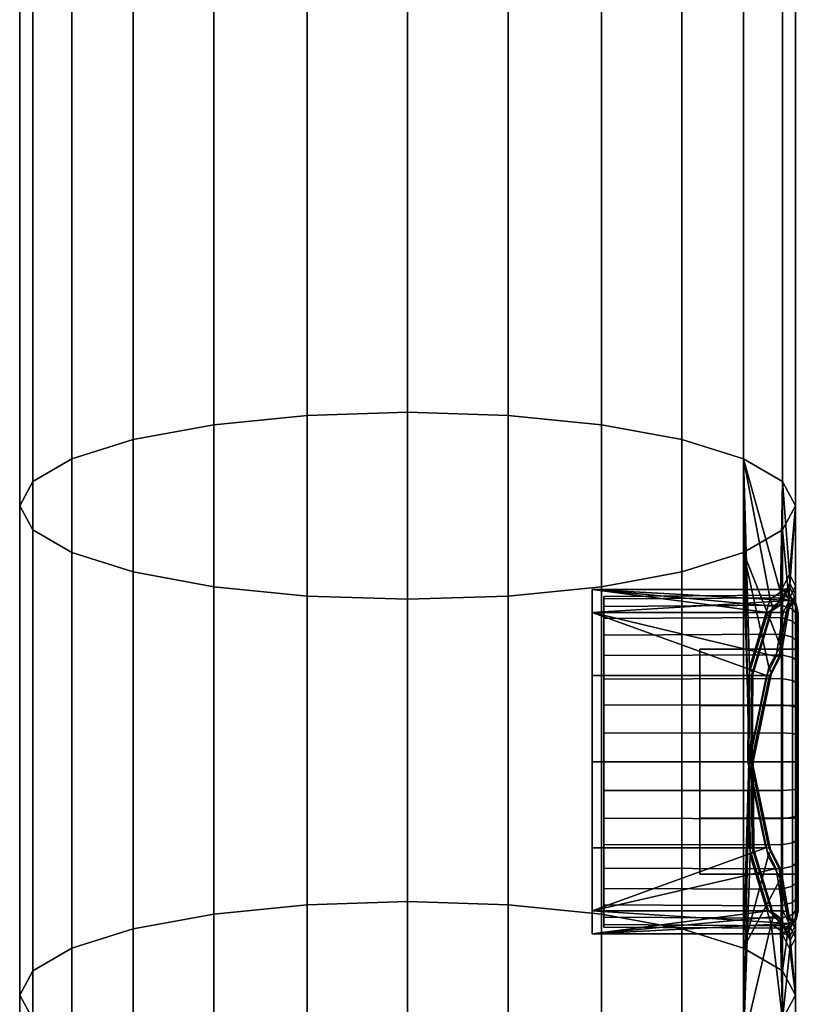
# Model space of a CAD drawing. Header units: millimetres. Extents: x -1932 to -614, y 1030 to 1948.
# Tile 207 of 256: x -638 to -614, y 1244 to 1275. Entities that reach past the tile are written whole.
import ezdxf

# ---------------------------------------------------------------- set-up
doc = ezdxf.new("R2010")
doc.units = ezdxf.units.MM
doc.layers.add('_S - MAT - L_R - HOR', color=7, linetype='Continuous', lineweight=30, true_color=0x7f3f00)

msp = doc.modelspace()

# ---------------------------------------------------------------- meshes
at = {"layer": '_S - MAT - L_R - HOR'}
mesh = msp.add_polyface(dxfattribs=at)
corners = [(-637.342, 1170.496, -302.815), (-637.342, 1885.485, -303.154), (-637.752, 1885.692, -306.257), (-637.752, 1170.381, -305.922), (-636.142, 1170.603, -299.92), (-636.142, 1885.292, -300.263), (-634.233, 1170.695, -297.433), (-634.233, 1885.127, -297.78), (-631.745, 1170.766, -295.525), (-631.745, 1885, -295.875), (-628.847, 1170.81, -294.326), (-628.847, 1884.92, -294.678), (-625.738, 1170.826, -293.917), (-625.738, 1884.893, -294.269), (-622.629, 1170.81, -294.326), (-622.629, 1884.92, -294.678), (-625.738, 1884.893, -294.269), (-625.738, 1170.826, -293.917), (-619.731, 1170.766, -295.525), (-619.731, 1885, -295.875), (-617.243, 1170.695, -297.433), (-617.243, 1885.127, -297.78), (-615.334, 1170.603, -299.92), (-615.334, 1885.292, -300.263), (-614.134, 1170.496, -302.815), (-614.133, 1885.485, -303.154), (-613.724, 1170.381, -305.922), (-613.724, 1885.692, -306.257), (-614.134, 1170.266, -309.03), (-614.133, 1885.899, -309.359), (-615.334, 1170.158, -311.925), (-615.334, 1886.092, -312.25), (-617.243, 1170.066, -314.412), (-617.243, 1886.258, -314.733), (-619.731, 1169.996, -316.32), (-619.731, 1886.385, -316.638), (-622.629, 1169.951, -317.519), (-622.628, 1886.464, -317.835), (-625.738, 1169.936, -317.928), (-625.738, 1886.492, -318.244), (-628.847, 1169.951, -317.519), (-628.847, 1886.464, -317.835), (-631.745, 1169.996, -316.32), (-631.745, 1886.385, -316.638), (-634.233, 1170.066, -314.412), (-634.233, 1886.258, -314.733), (-636.142, 1170.158, -311.925), (-636.142, 1886.092, -312.25), (-637.342, 1170.266, -309.03), (-637.342, 1885.899, -309.359), (-631.745, 1539.318, -125.595), (-631.745, 1525.063, -123.8), (-634.233, 1525.418, -121.924), (-634.233, 1539.326, -123.685), (-628.847, 1539.313, -126.795), (-628.847, 1524.841, -124.979), (-625.738, 1539.312, -127.204), (-625.738, 1524.765, -125.381), (-622.629, 1539.313, -126.795), (-622.629, 1524.841, -124.979), (-625.738, 1524.765, -125.381), (-625.738, 1539.312, -127.204), (-619.731, 1539.318, -125.595), (-619.731, 1525.063, -123.8), (-617.243, 1539.326, -123.685), (-617.243, 1525.418, -121.924), (-615.334, 1539.336, -121.197), (-615.334, 1525.879, -119.479), (-637.342, 1526.417, -116.632), (-637.342, 1484.975, -106.346), (-637.752, 1485.716, -103.326), (-637.752, 1526.994, -113.576), (-636.142, 1525.879, -119.479), (-636.142, 1484.285, -109.16), (-634.233, 1483.692, -111.576), (-631.745, 1483.237, -113.43), (-628.847, 1482.951, -114.596), (-625.738, 1482.854, -114.993), (-622.629, 1482.951, -114.596), (-625.738, 1482.854, -114.993), (-625.738, 1524.765, -125.381), (-619.731, 1483.237, -113.43), (-617.243, 1483.692, -111.576), (-615.334, 1484.285, -109.16), (-614.134, 1526.417, -116.632), (-614.134, 1484.975, -106.346), (-613.724, 1526.994, -113.576), (-613.724, 1485.716, -103.326), (-614.134, 1527.57, -110.521), (-614.134, 1486.457, -100.307), (-615.334, 1528.108, -107.673), (-615.334, 1487.147, -97.493), (-617.243, 1528.57, -105.228), (-617.243, 1487.74, -95.077), (-619.731, 1528.924, -103.352), (-619.731, 1488.194, -93.222), (-622.629, 1529.146, -102.173), (-622.629, 1488.48, -92.057), (-625.738, 1529.222, -101.771), (-625.738, 1488.578, -91.659), (-628.847, 1529.146, -102.173), (-628.847, 1488.48, -92.057), (-631.745, 1528.924, -103.352), (-631.745, 1488.194, -93.222), (-634.233, 1528.57, -105.228), (-634.233, 1487.74, -95.077), (-636.142, 1528.108, -107.673), (-636.142, 1487.147, -97.493), (-637.342, 1527.57, -110.521), (-637.342, 1486.457, -100.307)]
mesh.append_faces([[corners[k] for k in face] for face in [(0, 1, 2, 3), (4, 5, 1, 0), (6, 7, 5, 4), (8, 9, 7, 6), (10, 11, 9, 8), (12, 13, 11, 10), (14, 15, 16, 17), (18, 19, 15, 14), (20, 21, 19, 18), (22, 23, 21, 20), (24, 25, 23, 22), (26, 27, 25, 24), (28, 29, 27, 26), (30, 31, 29, 28), (32, 33, 31, 30), (34, 35, 33, 32), (36, 37, 35, 34), (38, 39, 37, 36), (40, 41, 39, 38), (42, 43, 41, 40), (44, 45, 43, 42), (46, 47, 45, 44), (48, 49, 47, 46), (3, 2, 49, 48), (50, 51, 52, 53), (54, 55, 51, 50), (56, 57, 55, 54), (58, 59, 60, 61), (62, 63, 59, 58), (64, 65, 63, 62), (66, 67, 65, 64), (68, 69, 70, 71), (72, 73, 69, 68), (52, 74, 73, 72), (51, 75, 74, 52), (55, 76, 75, 51), (57, 77, 76, 55), (59, 78, 79, 80), (63, 81, 78, 59), (65, 82, 81, 63), (67, 83, 82, 65), (84, 85, 83, 67), (86, 87, 85, 84), (88, 89, 87, 86), (90, 91, 89, 88), (92, 93, 91, 90), (94, 95, 93, 92), (96, 97, 95, 94), (98, 99, 97, 96), (100, 101, 99, 98), (102, 103, 101, 100), (104, 105, 103, 102), (106, 107, 105, 104), (108, 109, 107, 106), (71, 70, 109, 108)]])
mesh = msp.add_polyface(dxfattribs=at)
corners = [(-614.134, 1470.451, -102.74), (-614.188, 1473.128, -103.618), (-613.913, 1472.57, -101.542), (-613.724, 1471.2, -99.722), (-613.724, 1472.943, -100.146), (-613.93, 1473.346, -98.642), (-637.342, 1470.451, -102.74), (-637.342, 1364.31, -76.384), (-637.752, 1365.059, -73.366), (-637.752, 1471.2, -99.722), (-636.142, 1469.752, -105.552), (-636.142, 1363.612, -79.196), (-634.233, 1469.153, -107.967), (-634.233, 1363.012, -81.611), (-631.745, 1468.693, -109.82), (-631.745, 1362.552, -83.464), (-628.847, 1468.403, -110.984), (-628.847, 1362.263, -84.628), (-625.738, 1468.305, -111.382), (-625.738, 1362.164, -85.026), (-622.629, 1468.403, -110.984), (-622.629, 1362.263, -84.628), (-625.738, 1362.164, -85.026), (-625.738, 1468.305, -111.382), (-619.731, 1468.693, -109.82), (-619.731, 1362.552, -83.464), (-617.243, 1469.153, -107.967), (-617.243, 1363.012, -81.611), (-615.334, 1469.752, -105.552), (-615.334, 1363.612, -79.196), (-614.134, 1364.31, -76.384), (-613.724, 1365.059, -73.366), (-614.134, 1471.949, -96.704), (-614.134, 1365.809, -70.348), (-615.334, 1472.648, -93.892), (-615.334, 1366.507, -67.536), (-617.243, 1473.247, -91.477), (-617.243, 1367.106, -65.121), (-619.731, 1473.707, -89.624), (-619.731, 1367.567, -63.268), (-622.629, 1473.996, -88.459), (-622.629, 1367.856, -62.104), (-625.738, 1474.095, -88.062), (-625.738, 1367.955, -61.706), (-628.847, 1473.996, -88.459), (-628.847, 1367.856, -62.104), (-631.745, 1473.707, -89.624), (-631.745, 1367.567, -63.268), (-634.233, 1473.247, -91.477), (-634.233, 1367.106, -65.121), (-636.142, 1472.648, -93.892), (-636.142, 1366.507, -67.536), (-637.342, 1471.949, -96.704), (-637.342, 1365.809, -70.348), (-637.342, 1258.86, -50.2), (-637.752, 1259.609, -47.182), (-636.142, 1258.162, -53.012), (-613.724, 1259.609, -47.182), (-614.134, 1258.86, -50.2), (-614.134, 1260.359, -44.164), (-615.334, 1261.057, -41.352), (-617.243, 1261.657, -38.937), (-619.731, 1262.117, -37.084), (-622.629, 1262.406, -35.919), (-625.738, 1262.505, -35.522), (-628.847, 1262.406, -35.919), (-631.745, 1262.117, -37.084), (-634.233, 1261.657, -38.937), (-636.142, 1261.057, -41.352), (-637.342, 1260.359, -44.164), (-613.905, 1472.845, -101.543), (-613.724, 1473.2, -100.215), (-614.156, 1473.386, -103.558), (-614.094, 1473.045, -101.543), (-613.919, 1473.388, -100.265), (-613.822, 1473.363, -100.258), (-613.997, 1473.016, -101.548), (-613.997, 1473.016, -101.548), (-613.822, 1473.363, -100.258), (-613.751, 1473.294, -100.24), (-613.928, 1472.942, -101.547), (-613.928, 1472.942, -101.547), (-613.751, 1473.294, -100.24), (-614.172, 1473.48, -103.538), (-613.928, 1472.942, -101.547), (-614.516, 1473.345, -104.409), (-615.158, 1475.472, -106.536), (-614.192, 1474.806, -97.186), (-620.021, 1473.045, -101.543), (-614.094, 1473.045, -101.543), (-614.326, 1473.568, -103.495), (-620.021, 1473.045, -101.543)]
mesh.append_faces([[corners[k] for k in face] for face in [(0, 1, 2, 2), (3, 4, 5, 5), (6, 7, 8, 9), (10, 11, 7, 6), (12, 13, 11, 10), (14, 15, 13, 12), (16, 17, 15, 14), (18, 19, 17, 16), (20, 21, 22, 23), (24, 25, 21, 20), (26, 27, 25, 24), (28, 29, 27, 26), (0, 30, 29, 28), (3, 31, 30, 0), (32, 33, 31, 3), (34, 35, 33, 32), (36, 37, 35, 34), (38, 39, 37, 36), (40, 41, 39, 38), (42, 43, 41, 40), (44, 45, 43, 42), (46, 47, 45, 44), (48, 49, 47, 46), (50, 51, 49, 48), (52, 53, 51, 50), (9, 8, 53, 52), (7, 54, 55, 8), (11, 56, 54, 7), (31, 57, 58, 30), (33, 59, 57, 31), (35, 60, 59, 33), (37, 61, 60, 35), (39, 62, 61, 37), (41, 63, 62, 39), (43, 64, 63, 41), (45, 65, 64, 43), (47, 66, 65, 45), (49, 67, 66, 47), (51, 68, 67, 49), (53, 69, 68, 51), (8, 55, 69, 53), (4, 2, 70, 71), (2, 1, 72, 70), (73, 74, 75, 76), (77, 78, 79, 80), (81, 82, 71, 70), (83, 84, 70, 72), (85, 1, 0, 0), (85, 0, 28, 28), (86, 85, 28, 28), (2, 4, 3, 3), (3, 0, 2, 2), (5, 87, 32, 32), (32, 3, 5, 5), (74, 73, 88, 88), (89, 90, 91, 91)]])
mesh = msp.add_polyface(dxfattribs=at)
corners = [(-634.233, 1363.012, -81.611), (-634.233, 1257.562, -55.426), (-636.142, 1258.162, -53.012), (-636.142, 1363.612, -79.196), (-631.745, 1362.552, -83.464), (-631.745, 1257.102, -57.279), (-628.847, 1362.263, -84.628), (-628.847, 1256.813, -58.444), (-625.738, 1362.164, -85.026), (-625.738, 1256.714, -58.842), (-622.629, 1362.263, -84.628), (-622.629, 1256.813, -58.444), (-625.738, 1256.714, -58.842), (-625.738, 1362.164, -85.026), (-619.731, 1362.552, -83.464), (-619.731, 1257.102, -57.279), (-617.243, 1363.012, -81.611), (-617.243, 1257.562, -55.426), (-615.334, 1363.612, -79.196), (-615.334, 1258.162, -53.012), (-614.134, 1364.31, -76.384), (-614.134, 1258.86, -50.2), (-613.724, 1259.609, -47.182), (-613.724, 1257.121, -46.572), (-613.931, 1256.716, -48.085), (-614.134, 1260.359, -44.164), (-614.188, 1256.932, -43.1), (-613.912, 1257.492, -45.186), (-613.903, 1257.217, -45.185), (-613.724, 1256.864, -46.504), (-614.512, 1256.717, -42.319), (-614.441, 1256.477, -42.435), (-614.157, 1256.673, -43.159), (-620.021, 1256.303, -47.849), (-614.11, 1256.303, -47.849), (-613.92, 1256.677, -46.454), (-614.59, 1256.303, -42.519), (-620.021, 1257.017, -45.184), (-614.326, 1256.491, -43.222), (-613.922, 1256.477, -47.949), (-614.014, 1256.326, -47.868), (-613.822, 1256.702, -46.46), (-613.822, 1256.702, -46.46), (-614.014, 1256.326, -47.868), (-613.945, 1256.39, -47.904), (-613.751, 1256.77, -46.479), (-613.751, 1256.77, -46.479), (-613.945, 1256.39, -47.904), (-613.927, 1257.12, -45.18), (-613.751, 1256.77, -46.479), (-613.927, 1257.12, -45.18), (-613.996, 1257.046, -45.18), (-613.996, 1257.046, -45.18), (-614.092, 1257.017, -45.184), (-614.092, 1257.017, -45.184), (-613.996, 1257.046, -45.18), (-614.235, 1256.513, -43.203), (-614.235, 1256.513, -43.203), (-613.927, 1257.12, -45.18), (-614.172, 1256.579, -43.18), (-614.172, 1256.579, -43.18), (-614.446, 1256.388, -42.468), (-614.172, 1256.579, -43.18), (-614.446, 1256.388, -42.468), (-614.5, 1256.324, -42.498), (-614.5, 1256.324, -42.498), (-614.158, 1256.529, -46.947), (-614.158, 1256.762, -46.079), (-613.826, 1256.637, -46.057), (-613.826, 1256.41, -46.904), (-619.666, 1256.495, -46.935), (-619.666, 1256.726, -46.073), (-614.158, 1256.84, -45.184), (-614.158, 1256.762, -44.289), (-613.826, 1256.637, -44.311), (-613.826, 1256.713, -45.184), (-613.826, 1256.41, -46.904), (-613.826, 1256.637, -46.057), (-613.71, 1256.495, -46.032), (-613.71, 1256.274, -46.854), (-613.826, 1256.713, -45.184), (-614.158, 1256.84, -45.184), (-614.158, 1256.529, -43.421), (-613.826, 1256.41, -43.465), (-613.826, 1256.713, -45.184), (-613.71, 1256.569, -45.184), (-613.71, 1256.569, -45.184), (-613.71, 1256.495, -44.336), (-613.641, 1256.228, -44.383), (-613.641, 1256.298, -45.184), (-613.826, 1256.637, -44.311), (-613.826, 1256.41, -43.465), (-613.71, 1256.274, -43.514), (-613.71, 1256.495, -44.336), (-619.666, 1256.726, -44.296), (-619.666, 1256.495, -43.434), (-619.666, 1256.804, -45.184), (-619.666, 1256.804, -45.184), (-614.158, 1256.84, -45.184), (-613.826, 1256.713, -45.184), (-613.71, 1256.569, -45.184), (-614.192, 1255.264, -49.534), (-615.334, 1261.057, -41.352), (-615.154, 1254.59, -40.192), (-615.177, 1251.67, -39.41), (-620.021, 1257.017, -45.184), (-620.021, 1256.303, -42.519)]
mesh.append_faces([[corners[k] for k in face] for face in [(0, 1, 2, 3), (4, 5, 1, 0), (6, 7, 5, 4), (8, 9, 7, 6), (10, 11, 12, 13), (14, 15, 11, 10), (16, 17, 15, 14), (18, 19, 17, 16), (20, 21, 19, 18), (22, 23, 24, 24), (25, 26, 27, 27), (23, 27, 28, 29), (26, 30, 31, 32), (33, 34, 35, 35), (36, 37, 38, 38), (24, 23, 29, 39), (27, 26, 32, 28), (35, 34, 40, 41), (42, 43, 44, 45), (46, 47, 39, 29), (29, 28, 48, 49), (45, 50, 51, 42), (41, 52, 53, 35), (38, 54, 55, 56), (57, 51, 58, 59), (60, 48, 28, 32), (32, 31, 61, 62), (59, 63, 64, 57), (56, 65, 36, 38), (66, 67, 68, 69), (70, 71, 67, 66), (72, 73, 74, 75), (76, 77, 78, 79), (80, 68, 67, 81), (73, 82, 83, 74), (77, 84, 85, 78), (86, 87, 88, 89), (90, 91, 92, 93), (94, 95, 82, 73), (96, 94, 73, 72), (71, 97, 98, 67), (99, 90, 93, 100), (19, 21, 101, 101), (24, 101, 21, 21), (21, 22, 24, 24), (27, 23, 22, 22), (22, 25, 27, 27), (30, 26, 102, 102), (26, 25, 102, 102), (103, 30, 102, 102), (104, 103, 102, 102), (35, 53, 105, 105), (105, 33, 35, 35), (106, 37, 36, 36), (37, 54, 38, 38)]])
mesh = msp.add_polyface(dxfattribs=at)
corners = [(-617.243, 1261.657, -38.937), (-617.243, 1246.512, -35.176), (-615.334, 1245.912, -37.591), (-615.334, 1261.057, -41.352), (-619.731, 1262.117, -37.084), (-619.731, 1246.972, -33.323), (-622.629, 1262.406, -35.919), (-622.629, 1247.261, -32.159), (-625.738, 1262.505, -35.522), (-625.738, 1247.36, -31.761), (-628.847, 1262.406, -35.919), (-628.847, 1247.261, -32.159), (-631.745, 1262.117, -37.084), (-631.745, 1246.972, -33.323), (-634.233, 1261.657, -38.937), (-634.233, 1246.512, -35.176), (-636.142, 1261.057, -41.352), (-636.142, 1245.912, -37.591), (-637.342, 1260.359, -44.164), (-637.342, 1245.214, -40.403), (-614.512, 1256.717, -42.319), (-615.154, 1254.59, -40.192), (-615.053, 1254.452, -40.41), (-614.441, 1256.477, -42.435), (-614.55, 1254.61, -50.18), (-614.192, 1255.264, -49.534), (-614.158, 1255.07, -49.354), (-614.477, 1254.461, -49.96), (-615.153, 1251.703, -50.959), (-615.051, 1251.693, -50.702), (-620.021, 1256.303, -47.849), (-614.623, 1254.352, -49.8), (-614.326, 1254.944, -49.209), (-614.623, 1254.352, -49.8), (-620.021, 1254.352, -49.8), (-620.021, 1251.686, -50.515), (-615.176, 1251.686, -50.515), (-620.021, 1256.303, -42.519), (-614.59, 1256.303, -42.519), (-615.179, 1254.352, -40.568), (-620.021, 1254.352, -40.568), (-615.2, 1251.686, -39.854), (-620.021, 1251.686, -39.854), (-620.021, 1254.352, -40.568), (-615.179, 1254.352, -40.568), (-615.177, 1251.67, -39.41), (-615.075, 1251.68, -39.667), (-614.534, 1254.36, -49.829), (-614.235, 1254.952, -49.236), (-614.235, 1254.952, -49.236), (-614.534, 1254.36, -49.829), (-614.48, 1254.4, -49.887), (-614.173, 1254.999, -49.289), (-614.173, 1254.999, -49.289), (-614.48, 1254.4, -49.887), (-613.945, 1256.39, -47.904), (-614.014, 1256.326, -47.868), (-614.014, 1256.326, -47.868), (-614.11, 1256.303, -47.849), (-615.088, 1251.684, -50.543), (-614.534, 1254.36, -49.829), (-614.534, 1254.36, -49.829), (-615.088, 1251.684, -50.543), (-615.042, 1251.687, -50.612), (-614.48, 1254.4, -49.887), (-614.48, 1254.4, -49.887), (-615.042, 1251.687, -50.612), (-615.091, 1254.364, -40.542), (-615.112, 1251.688, -39.825), (-615.112, 1251.688, -39.825), (-615.091, 1254.364, -40.542), (-615.045, 1254.401, -40.484), (-615.066, 1251.686, -39.757), (-615.066, 1251.686, -39.757), (-615.045, 1254.401, -40.484), (-614.5, 1256.324, -42.498), (-615.091, 1254.364, -40.542), (-615.091, 1254.364, -40.542), (-614.5, 1256.324, -42.498), (-614.446, 1256.388, -42.468), (-615.045, 1254.401, -40.484), (-615.045, 1254.401, -40.484), (-614.446, 1256.388, -42.468), (-613.699, 1255.17, -45.184), (-616.687, 1255.17, -45.184), (-616.687, 1253.428, -48.201), (-613.699, 1253.428, -48.201), (-616.687, 1255.17, -45.184), (-616.687, 1249.944, -48.201), (-616.687, 1253.428, -48.201), (-613.699, 1253.428, -42.167), (-616.687, 1253.428, -42.167), (-616.687, 1255.17, -45.184), (-613.699, 1255.17, -45.184), (-616.687, 1253.428, -42.167), (-616.687, 1249.944, -42.167), (-619.666, 1254.245, -49.616), (-619.666, 1254.976, -49.105), (-614.158, 1254.999, -49.133), (-614.158, 1254.263, -49.648), (-619.666, 1254.245, -40.752), (-619.666, 1253.436, -40.375), (-614.158, 1253.449, -40.341), (-614.158, 1254.263, -40.721), (-619.666, 1256.118, -42.625), (-619.666, 1255.607, -41.895), (-614.158, 1255.634, -41.871), (-614.158, 1256.15, -42.607), (-619.666, 1254.976, -41.264), (-614.158, 1254.999, -41.236), (-619.666, 1255.607, -48.474), (-619.666, 1256.118, -47.743), (-614.158, 1256.15, -47.761), (-614.158, 1255.634, -48.497), (-619.666, 1256.495, -46.935), (-614.158, 1256.529, -46.947), (-619.666, 1252.575, -50.224), (-619.666, 1253.436, -49.993), (-614.158, 1253.449, -50.028), (-614.158, 1252.581, -50.26), (-619.666, 1252.575, -40.144), (-614.158, 1252.581, -40.108), (-619.666, 1256.495, -43.434), (-614.158, 1256.529, -43.421), (-615.334, 1258.162, -53.012), (-620.021, 1256.303, -47.849), (-620.021, 1257.017, -45.184), (-620.021, 1251.686, -39.854), (-620.021, 1256.303, -42.519), (-620.021, 1254.352, -40.568), (-620.021, 1251.686, -50.515), (-620.021, 1254.352, -49.8), (-620.021, 1254.352, -49.8)]
mesh.append_faces([[corners[k] for k in face] for face in [(0, 1, 2, 3), (4, 5, 1, 0), (6, 7, 5, 4), (8, 9, 7, 6), (10, 11, 9, 8), (12, 13, 11, 10), (14, 15, 13, 12), (16, 17, 15, 14), (18, 19, 17, 16), (20, 21, 22, 23), (24, 25, 26, 27), (28, 24, 27, 29), (30, 31, 32, 32), (33, 34, 35, 36), (37, 38, 39, 40), (41, 42, 43, 44), (21, 45, 46, 22), (32, 31, 47, 48), (49, 50, 51, 52), (53, 54, 27, 26), (52, 55, 56, 49), (48, 57, 58, 32), (33, 36, 59, 60), (61, 62, 63, 64), (65, 66, 29, 27), (41, 44, 67, 68), (69, 70, 71, 72), (73, 74, 22, 46), (39, 38, 75, 76), (77, 78, 79, 80), (81, 82, 23, 22), (83, 84, 85, 86), (87, 88, 89, 89), (90, 91, 92, 93), (94, 95, 87, 87), (96, 97, 98, 99), (100, 101, 102, 103), (104, 105, 106, 107), (105, 108, 109, 106), (108, 100, 103, 109), (110, 111, 112, 113), (111, 114, 115, 112), (116, 117, 118, 119), (101, 120, 121, 102), (97, 110, 113, 98), (117, 96, 99, 118), (122, 104, 107, 123), (124, 25, 24, 24), (124, 24, 28, 28), (125, 126, 127, 127), (126, 128, 127, 127), (128, 129, 127, 127), (130, 131, 125, 125), (32, 58, 30, 30), (30, 132, 31, 31)]])
mesh = msp.add_polyface(dxfattribs=at)
corners = [(-637.342, 1258.86, -50.2), (-637.342, 1243.715, -46.439), (-637.752, 1244.464, -43.421), (-637.752, 1259.609, -47.182), (-636.142, 1258.162, -53.012), (-636.142, 1243.017, -49.251), (-634.233, 1257.562, -55.426), (-634.233, 1242.417, -51.666), (-631.745, 1257.102, -57.279), (-631.745, 1241.957, -53.519), (-628.847, 1256.813, -58.444), (-628.847, 1241.668, -54.684), (-625.738, 1256.714, -58.842), (-625.738, 1241.569, -55.081), (-622.629, 1256.813, -58.444), (-622.629, 1241.668, -54.684), (-625.738, 1241.569, -55.081), (-625.738, 1256.714, -58.842), (-619.731, 1257.102, -57.279), (-619.731, 1241.957, -53.519), (-617.243, 1257.562, -55.426), (-617.243, 1242.417, -51.666), (-615.334, 1258.162, -53.012), (-615.334, 1243.017, -49.251), (-615.153, 1251.703, -50.959), (-615.334, 1261.057, -41.352), (-615.334, 1245.912, -37.591), (-615.177, 1251.67, -39.41), (-637.342, 1245.214, -40.403), (-637.342, 1260.359, -44.164), (-620.021, 1251.686, -39.854), (-620.021, 1247.07, -47.849), (-620.021, 1256.303, -47.849), (-614.574, 1248.763, -40.189), (-614.192, 1248.061, -40.882), (-614.158, 1248.255, -41.063), (-614.501, 1248.912, -40.408), (-615.13, 1248.783, -50.176), (-615.051, 1251.693, -50.702), (-615.029, 1248.921, -49.959), (-615.075, 1251.68, -39.667), (-615.176, 1251.686, -50.515), (-620.021, 1251.686, -50.515), (-620.021, 1249.021, -49.8), (-615.155, 1249.021, -49.8), (-615.155, 1249.021, -49.8), (-620.021, 1249.021, -49.8), (-620.021, 1247.07, -47.849), (-614.566, 1247.07, -47.849), (-620.021, 1247.07, -42.519), (-620.021, 1249.021, -40.568), (-614.648, 1249.021, -40.568), (-614.648, 1249.021, -40.568), (-620.021, 1249.021, -40.568), (-620.021, 1251.686, -39.854), (-615.2, 1251.686, -39.854), (-614.476, 1247.049, -47.87), (-615.067, 1249.009, -49.827), (-614.326, 1248.381, -41.208), (-614.558, 1249.013, -40.54), (-614.235, 1248.372, -41.181), (-614.235, 1248.372, -41.181), (-614.558, 1249.013, -40.54), (-614.504, 1248.973, -40.481), (-614.173, 1248.326, -41.127), (-614.173, 1248.326, -41.127), (-614.504, 1248.973, -40.481), (-615.042, 1251.687, -50.612), (-615.021, 1248.972, -49.885), (-615.021, 1248.972, -49.885), (-615.042, 1251.687, -50.612), (-615.088, 1251.684, -50.543), (-615.067, 1249.009, -49.827), (-615.067, 1249.009, -49.827), (-615.088, 1251.684, -50.543), (-614.504, 1248.973, -40.481), (-615.066, 1251.686, -39.757), (-615.066, 1251.686, -39.757), (-614.504, 1248.973, -40.481), (-614.558, 1249.013, -40.54), (-615.112, 1251.688, -39.825), (-615.112, 1251.688, -39.825), (-614.558, 1249.013, -40.54), (-613.699, 1253.428, -48.201), (-616.687, 1253.428, -48.201), (-616.687, 1249.944, -48.201), (-613.699, 1249.944, -48.201), (-613.699, 1249.944, -48.201), (-616.687, 1249.944, -48.201), (-616.687, 1248.202, -45.184), (-613.699, 1248.202, -45.184), (-616.687, 1255.17, -45.184), (-616.687, 1248.202, -45.184), (-616.687, 1249.944, -48.201), (-613.699, 1249.944, -42.167), (-616.687, 1249.944, -42.167), (-616.687, 1253.428, -42.167), (-613.699, 1253.428, -42.167), (-613.699, 1248.202, -45.184), (-616.687, 1248.202, -45.184), (-616.687, 1249.944, -42.167), (-613.699, 1249.944, -42.167), (-616.687, 1249.944, -42.167), (-619.666, 1249.127, -49.616), (-619.666, 1249.936, -49.993), (-614.158, 1249.923, -50.028), (-614.158, 1249.109, -49.648), (-619.666, 1251.686, -50.302), (-619.666, 1252.575, -50.224), (-614.158, 1252.581, -50.26), (-614.158, 1251.686, -50.338), (-619.666, 1248.396, -41.264), (-619.666, 1247.766, -41.895), (-614.158, 1247.738, -41.871), (-614.158, 1248.373, -41.236), (-619.666, 1252.575, -40.144), (-619.666, 1251.686, -40.066), (-614.158, 1251.686, -40.03), (-614.158, 1252.581, -40.108), (-619.666, 1250.797, -40.144), (-614.158, 1250.791, -40.108), (-619.666, 1249.936, -40.375), (-614.158, 1249.923, -40.341), (-619.666, 1249.127, -40.752), (-614.158, 1249.109, -40.721), (-619.666, 1250.797, -50.224), (-614.158, 1250.791, -50.26), (-619.666, 1248.396, -49.105), (-614.158, 1248.373, -49.133), (-619.666, 1247.766, -48.474), (-614.158, 1247.738, -48.497), (-613.826, 1248.455, -49.035), (-613.826, 1247.835, -48.416), (-620.021, 1249.021, -40.568), (-620.021, 1247.07, -42.519), (-620.021, 1246.356, -45.184), (-620.021, 1249.021, -49.8), (-620.021, 1251.686, -50.515)]
mesh.append_faces([[corners[k] for k in face] for face in [(0, 1, 2, 3), (4, 5, 1, 0), (6, 7, 5, 4), (8, 9, 7, 6), (10, 11, 9, 8), (12, 13, 11, 10), (14, 15, 16, 17), (18, 19, 15, 14), (20, 21, 19, 18), (22, 23, 21, 20), (23, 22, 24, 24), (25, 26, 27, 27), (3, 2, 28, 29), (30, 31, 32, 32), (33, 34, 35, 36), (37, 24, 38, 39), (27, 33, 36, 40), (41, 42, 43, 44), (45, 46, 47, 48), (49, 50, 51, 51), (52, 53, 54, 55), (56, 57, 45, 48), (58, 51, 59, 60), (61, 62, 63, 64), (65, 66, 36, 35), (39, 38, 67, 68), (69, 70, 71, 72), (73, 74, 41, 44), (40, 36, 75, 76), (77, 78, 79, 80), (81, 82, 52, 55), (83, 84, 85, 86), (87, 88, 89, 90), (91, 92, 93, 93), (94, 95, 96, 97), (98, 99, 100, 101), (102, 92, 91, 91), (103, 104, 105, 106), (107, 108, 109, 110), (111, 112, 113, 114), (115, 116, 117, 118), (116, 119, 120, 117), (119, 121, 122, 120), (121, 123, 124, 122), (104, 125, 126, 105), (127, 103, 106, 128), (129, 127, 128, 130), (130, 128, 131, 132), (125, 107, 110, 126), (123, 111, 114, 124), (26, 33, 27, 27), (30, 133, 134, 134), (134, 135, 30, 30), (135, 31, 30, 30), (31, 136, 137, 137), (31, 137, 32, 32)]])
mesh = msp.add_polyface(dxfattribs=at)
corners = [(-614.192, 1255.264, -49.534), (-613.931, 1256.716, -48.085), (-613.922, 1256.477, -47.949), (-614.158, 1255.07, -49.354), (-613.945, 1256.39, -47.904), (-614.173, 1254.999, -49.289), (-613.699, 1255.17, -45.184), (-613.699, 1253.428, -48.201), (-613.641, 1254.854, -47.013), (-613.641, 1254.854, -43.355), (-613.699, 1253.428, -42.167), (-613.699, 1255.17, -45.184), (-613.71, 1255.915, -47.626), (-613.71, 1256.274, -46.854), (-613.641, 1256.02, -46.761), (-613.641, 1255.68, -47.49), (-613.826, 1253.405, -49.908), (-613.826, 1254.2, -49.538), (-613.71, 1254.128, -49.413), (-613.71, 1253.356, -49.773), (-613.641, 1252.487, -49.726), (-613.641, 1253.263, -49.518), (-614.158, 1253.449, -50.028), (-614.158, 1254.263, -49.648), (-613.826, 1254.2, -49.538), (-613.826, 1253.405, -49.908), (-613.826, 1255.537, -48.416), (-613.826, 1254.917, -49.035), (-614.158, 1254.999, -49.133), (-614.158, 1255.634, -48.497), (-613.826, 1256.04, -47.698), (-613.826, 1256.41, -46.904), (-613.71, 1256.274, -46.854), (-613.71, 1255.915, -47.626), (-613.641, 1253.992, -49.178), (-614.158, 1256.15, -47.761), (-613.826, 1256.04, -47.698), (-613.826, 1254.917, -49.035), (-613.71, 1254.825, -48.925), (-613.71, 1254.825, -48.925), (-613.71, 1255.427, -48.323), (-613.641, 1255.219, -48.149), (-613.641, 1254.65, -48.717), (-614.158, 1256.529, -46.947), (-613.826, 1256.41, -46.904), (-613.826, 1255.537, -48.416), (-613.71, 1255.427, -48.323), (-613.71, 1255.427, -42.046), (-613.71, 1254.825, -41.444), (-613.641, 1254.65, -41.652), (-613.641, 1255.219, -42.22), (-613.826, 1256.04, -42.671), (-613.826, 1255.537, -41.953), (-613.71, 1255.427, -42.046), (-613.71, 1255.915, -42.743), (-613.71, 1256.495, -46.032), (-613.71, 1256.569, -45.184), (-613.641, 1256.298, -45.184), (-613.641, 1256.228, -45.985), (-614.158, 1256.529, -43.421), (-614.158, 1256.15, -42.607), (-613.826, 1256.04, -42.671), (-613.826, 1256.41, -43.465), (-613.641, 1256.298, -45.184), (-613.641, 1256.228, -44.383), (-613.699, 1255.17, -45.184), (-613.71, 1256.274, -43.514), (-613.71, 1255.915, -42.743), (-613.641, 1255.68, -42.878), (-613.641, 1256.02, -43.607), (-613.699, 1255.17, -45.184), (-613.826, 1256.41, -43.465), (-613.71, 1256.274, -43.514), (-613.699, 1255.17, -45.184), (-614.158, 1254.263, -40.721), (-614.158, 1253.449, -40.341), (-613.826, 1253.405, -40.46), (-613.826, 1254.2, -40.83), (-613.826, 1254.917, -41.333), (-613.71, 1254.825, -41.444), (-613.71, 1254.128, -40.956), (-613.641, 1253.992, -41.19), (-614.158, 1252.581, -40.108), (-613.826, 1252.559, -40.233), (-613.826, 1254.2, -40.83), (-613.71, 1254.128, -40.956), (-613.71, 1253.356, -40.596), (-613.641, 1253.263, -40.851), (-613.826, 1253.405, -40.46), (-613.71, 1253.356, -40.596), (-613.826, 1252.559, -40.233), (-613.71, 1252.534, -40.376), (-613.641, 1252.487, -40.643), (-613.826, 1252.559, -50.135), (-614.158, 1252.581, -50.26), (-613.71, 1253.356, -49.773), (-613.71, 1254.128, -49.413), (-613.826, 1254.917, -41.333), (-613.826, 1255.537, -41.953), (-614.158, 1255.634, -41.871), (-614.158, 1254.999, -41.236), (-613.71, 1256.495, -44.336)]
mesh.append_faces([[corners[k] for k in face] for face in [(0, 1, 2, 3), (3, 2, 4, 5), (6, 7, 8, 8), (9, 10, 11, 11), (12, 13, 14, 15), (16, 17, 18, 19), (20, 21, 7, 7), (22, 23, 24, 25), (26, 27, 28, 29), (30, 31, 32, 33), (21, 34, 7, 7), (29, 35, 36, 26), (17, 37, 38, 18), (39, 40, 41, 42), (34, 42, 7, 7), (35, 43, 44, 36), (37, 45, 46, 38), (40, 12, 15, 41), (42, 41, 7, 7), (45, 30, 33, 46), (41, 15, 8, 7), (47, 48, 49, 50), (51, 52, 53, 54), (15, 14, 6, 8), (55, 56, 57, 58), (14, 58, 6, 6), (58, 57, 6, 6), (59, 60, 61, 62), (63, 64, 65, 65), (66, 67, 68, 69), (64, 69, 70, 70), (71, 51, 54, 72), (69, 68, 9, 73), (13, 55, 58, 14), (68, 50, 10, 9), (74, 75, 76, 77), (52, 78, 79, 53), (48, 80, 81, 49), (50, 49, 10, 10), (75, 82, 83, 76), (78, 84, 85, 79), (80, 86, 87, 81), (49, 81, 10, 10), (84, 88, 89, 85), (81, 87, 10, 10), (88, 90, 91, 89), (87, 92, 10, 10), (23, 28, 27, 24), (25, 93, 94, 22), (95, 96, 34, 21), (97, 98, 99, 100), (67, 47, 50, 68), (96, 39, 42, 34), (100, 74, 77, 97), (60, 99, 98, 61), (101, 66, 69, 64)]])
mesh = msp.add_polyface(dxfattribs=at)
corners = [(-613.699, 1253.428, -48.201), (-613.699, 1249.944, -48.201), (-613.641, 1251.686, -48.842), (-613.699, 1248.202, -45.184), (-613.641, 1248.518, -47.013), (-613.641, 1251.686, -41.527), (-613.699, 1249.944, -42.167), (-613.699, 1253.428, -42.167), (-613.641, 1248.518, -43.355), (-613.699, 1248.202, -45.184), (-613.641, 1251.686, -49.796), (-613.641, 1252.487, -49.726), (-614.158, 1249.923, -40.341), (-614.158, 1249.109, -40.721), (-613.826, 1249.172, -40.83), (-613.826, 1249.967, -40.46), (-613.826, 1248.455, -49.035), (-613.826, 1249.172, -49.538), (-613.71, 1249.245, -49.413), (-613.71, 1248.547, -48.925), (-613.826, 1248.455, -41.333), (-614.158, 1248.373, -41.236), (-613.71, 1250.838, -49.993), (-613.71, 1251.686, -50.067), (-613.641, 1250.885, -49.726), (-613.826, 1252.559, -50.135), (-613.826, 1253.405, -49.908), (-613.71, 1253.356, -49.773), (-613.71, 1252.534, -49.993), (-613.826, 1251.686, -40.157), (-613.826, 1252.559, -40.233), (-614.158, 1252.581, -40.108), (-614.158, 1251.686, -40.03), (-613.71, 1253.356, -40.596), (-613.71, 1252.534, -40.376), (-613.641, 1252.487, -40.643), (-613.641, 1253.263, -40.851), (-614.158, 1250.791, -40.108), (-613.826, 1250.813, -40.233), (-613.71, 1251.686, -40.301), (-613.641, 1251.686, -40.573), (-613.826, 1252.559, -40.233), (-613.826, 1251.686, -40.157), (-613.71, 1251.686, -40.301), (-613.71, 1252.534, -40.376), (-613.71, 1250.838, -40.376), (-613.641, 1250.885, -40.643), (-613.826, 1250.813, -40.233), (-613.71, 1250.838, -40.376), (-613.71, 1250.016, -40.596), (-613.641, 1250.109, -40.851), (-613.826, 1249.967, -40.46), (-613.71, 1250.016, -40.596), (-613.71, 1252.534, -49.993), (-613.71, 1253.356, -49.773), (-613.641, 1253.263, -49.518), (-613.71, 1249.245, -49.413), (-613.71, 1250.016, -49.773), (-613.641, 1250.109, -49.518), (-613.641, 1249.38, -49.178), (-613.641, 1249.38, -41.19), (-613.641, 1248.722, -41.652), (-613.826, 1248.455, -41.333), (-613.826, 1247.835, -41.953), (-613.71, 1247.946, -42.046), (-613.71, 1248.547, -41.444), (-613.641, 1248.153, -42.22), (-614.158, 1248.373, -49.133), (-614.158, 1249.109, -49.648), (-613.826, 1249.172, -49.538), (-613.826, 1248.455, -49.035), (-613.641, 1247.692, -42.878), (-613.71, 1247.946, -48.323), (-613.71, 1248.547, -48.925), (-613.641, 1248.722, -48.717), (-613.641, 1248.153, -48.149), (-614.158, 1247.738, -41.871), (-613.826, 1247.835, -41.953), (-613.71, 1249.245, -40.956), (-613.71, 1248.547, -41.444), (-613.826, 1250.813, -50.135), (-613.826, 1251.686, -50.212), (-613.71, 1251.686, -50.067), (-613.71, 1250.838, -49.993), (-613.641, 1247.692, -47.49), (-614.158, 1249.923, -50.028), (-613.826, 1249.967, -49.908), (-613.826, 1247.835, -48.416), (-613.71, 1247.946, -48.323), (-613.826, 1250.813, -50.135), (-614.158, 1250.791, -50.26), (-613.826, 1249.172, -40.83), (-613.71, 1249.245, -40.956), (-613.826, 1251.686, -50.212), (-614.158, 1251.686, -50.338), (-613.826, 1249.967, -49.908), (-613.71, 1250.016, -49.773), (-613.71, 1247.946, -42.046), (-613.826, 1252.559, -50.135), (-614.158, 1252.581, -50.26)]
mesh.append_faces([[corners[k] for k in face] for face in [(0, 1, 2, 2), (1, 3, 4, 4), (5, 6, 7, 7), (8, 9, 6, 6), (10, 11, 0, 2), (12, 13, 14, 15), (16, 17, 18, 19), (20, 14, 13, 21), (22, 23, 10, 24), (25, 26, 27, 28), (29, 30, 31, 32), (33, 34, 35, 36), (32, 37, 38, 29), (34, 39, 40, 35), (37, 12, 15, 38), (41, 42, 43, 44), (39, 45, 46, 40), (35, 40, 5, 7), (42, 47, 48, 43), (45, 49, 50, 46), (40, 46, 6, 5), (47, 51, 52, 48), (53, 54, 55, 11), (46, 50, 6, 6), (56, 57, 58, 59), (50, 60, 6, 6), (60, 61, 6, 6), (62, 63, 64, 65), (61, 66, 6, 6), (67, 68, 69, 70), (66, 71, 8, 6), (72, 73, 74, 75), (21, 76, 77, 20), (78, 79, 61, 60), (80, 81, 82, 83), (84, 75, 1, 4), (68, 85, 86, 69), (87, 16, 19, 88), (73, 56, 59, 74), (75, 74, 1, 1), (89, 86, 85, 90), (51, 91, 92, 52), (74, 59, 1, 1), (93, 89, 90, 94), (17, 95, 96, 18), (57, 22, 24, 58), (59, 58, 1, 1), (95, 80, 83, 96), (58, 24, 1, 1), (23, 53, 11, 10), (91, 62, 65, 92), (79, 97, 66, 61), (24, 10, 2, 1), (49, 78, 60, 50), (98, 93, 94, 99), (81, 25, 28, 82)]])
mesh = msp.add_polyface(dxfattribs=at)
corners = [(-614.134, 1243.715, -46.439), (-614.188, 1246.459, -47.333), (-613.904, 1245.881, -45.182), (-613.724, 1244.464, -43.421), (-613.724, 1246.237, -43.853), (-613.939, 1246.657, -42.283), (-637.342, 1243.715, -46.439), (-637.342, 1202.479, -36.198), (-637.752, 1203.125, -33.156), (-637.752, 1244.464, -43.421), (-636.142, 1243.017, -49.251), (-636.142, 1201.878, -39.032), (-634.233, 1242.417, -51.666), (-634.233, 1201.362, -41.466), (-631.745, 1241.957, -53.519), (-631.745, 1200.965, -43.334), (-628.847, 1241.668, -54.684), (-628.847, 1200.716, -44.508), (-625.738, 1241.569, -55.081), (-625.738, 1200.631, -44.908), (-622.629, 1241.668, -54.684), (-622.629, 1200.716, -44.508), (-625.738, 1200.631, -44.908), (-625.738, 1241.569, -55.081), (-619.731, 1241.957, -53.519), (-619.731, 1200.965, -43.334), (-617.243, 1242.417, -51.666), (-617.243, 1201.362, -41.466), (-615.334, 1243.017, -49.251), (-615.334, 1201.878, -39.032), (-614.134, 1202.479, -36.198), (-613.724, 1203.125, -33.156), (-614.134, 1245.214, -40.403), (-614.134, 1203.77, -30.114), (-615.334, 1245.912, -37.591), (-615.334, 1204.372, -27.28), (-617.243, 1246.512, -35.176), (-617.243, 1204.888, -24.846), (-619.731, 1246.972, -33.323), (-619.731, 1205.285, -22.978), (-622.629, 1247.261, -32.159), (-622.629, 1205.534, -21.804), (-625.738, 1247.36, -31.761), (-625.738, 1205.619, -21.404), (-628.847, 1247.261, -32.159), (-628.847, 1205.534, -21.804), (-631.745, 1246.972, -33.323), (-631.745, 1205.285, -22.978), (-634.233, 1246.512, -35.176), (-634.233, 1204.888, -24.846), (-636.142, 1245.912, -37.591), (-636.142, 1204.372, -27.28), (-637.342, 1245.214, -40.403), (-637.342, 1203.77, -30.114), (-619.731, 1184.012, -19.244), (-617.243, 1183.82, -21.144), (-622.629, 1184.133, -18.05), (-625.738, 1184.174, -17.643), (-628.847, 1184.133, -18.05), (-631.745, 1184.012, -19.244), (-634.233, 1183.82, -21.144), (-613.724, 1246.494, -43.921), (-613.929, 1246.896, -42.42), (-614.157, 1246.717, -47.274), (-613.896, 1246.156, -45.183), (-620.021, 1247.07, -42.519), (-613.92, 1246.681, -43.971), (-620.021, 1246.356, -45.184), (-614.326, 1246.899, -47.211), (-614.085, 1246.356, -45.184), (-613.989, 1246.327, -45.188), (-614.235, 1246.878, -47.23), (-614.235, 1246.878, -47.23), (-613.989, 1246.327, -45.188), (-613.919, 1246.253, -45.188), (-614.172, 1246.811, -47.254), (-614.172, 1246.811, -47.254), (-613.919, 1246.253, -45.188), (-614.085, 1246.356, -45.184), (-613.822, 1246.656, -43.965), (-613.989, 1246.327, -45.188), (-613.822, 1246.656, -43.965), (-613.751, 1246.587, -43.946), (-613.919, 1246.253, -45.188), (-613.751, 1246.587, -43.946), (-613.826, 1246.659, -45.184), (-613.826, 1246.735, -44.311), (-614.158, 1246.61, -44.289), (-614.158, 1246.532, -45.184), (-619.666, 1246.568, -45.184), (-619.666, 1246.646, -46.073), (-614.158, 1246.61, -46.079), (-614.158, 1246.532, -45.184), (-619.666, 1246.646, -44.296), (-619.666, 1246.568, -45.184), (-614.158, 1246.532, -45.184), (-614.487, 1246.656, -48.05), (-615.13, 1248.783, -50.176), (-615.153, 1251.703, -50.959), (-614.192, 1248.061, -40.882), (-620.021, 1246.356, -45.184)]
mesh.append_faces([[corners[k] for k in face] for face in [(0, 1, 2, 2), (3, 4, 5, 5), (6, 7, 8, 9), (10, 11, 7, 6), (12, 13, 11, 10), (14, 15, 13, 12), (16, 17, 15, 14), (18, 19, 17, 16), (20, 21, 22, 23), (24, 25, 21, 20), (26, 27, 25, 24), (28, 29, 27, 26), (0, 30, 29, 28), (3, 31, 30, 0), (32, 33, 31, 3), (34, 35, 33, 32), (36, 37, 35, 34), (38, 39, 37, 36), (40, 41, 39, 38), (42, 43, 41, 40), (44, 45, 43, 42), (46, 47, 45, 44), (48, 49, 47, 46), (50, 51, 49, 48), (52, 53, 51, 50), (9, 8, 53, 52), (39, 54, 55, 37), (41, 56, 54, 39), (43, 57, 56, 41), (45, 58, 57, 43), (47, 59, 58, 45), (49, 60, 59, 47), (5, 4, 61, 62), (2, 1, 63, 64), (65, 66, 67, 67), (4, 2, 64, 61), (68, 69, 70, 71), (72, 73, 74, 75), (76, 77, 64, 63), (78, 66, 79, 80), (73, 81, 82, 74), (83, 84, 61, 64), (85, 86, 87, 88), (89, 90, 91, 92), (93, 94, 95, 87), (96, 1, 0, 0), (96, 0, 28, 28), (97, 96, 28, 28), (98, 97, 28, 28), (2, 4, 3, 3), (3, 0, 2, 2), (5, 99, 32, 32), (32, 3, 5, 5), (69, 68, 100, 100), (66, 78, 67, 67)]])
mesh = msp.add_polyface(dxfattribs=at)
corners = [(-614.192, 1248.061, -40.882), (-613.939, 1246.657, -42.283), (-613.929, 1246.896, -42.42), (-614.158, 1248.255, -41.063), (-614.188, 1246.459, -47.333), (-614.487, 1246.656, -48.05), (-614.417, 1246.896, -47.934), (-614.157, 1246.717, -47.274), (-614.566, 1247.07, -47.849), (-620.021, 1247.07, -47.849), (-620.021, 1246.356, -45.184), (-615.13, 1248.783, -50.176), (-615.029, 1248.921, -49.959), (-614.422, 1246.985, -47.901), (-614.172, 1246.811, -47.254), (-614.172, 1246.811, -47.254), (-614.422, 1246.985, -47.901), (-614.476, 1247.049, -47.87), (-614.235, 1246.878, -47.23), (-614.235, 1246.878, -47.23), (-614.476, 1247.049, -47.87), (-614.326, 1246.899, -47.211), (-615.021, 1248.972, -49.885), (-614.422, 1246.985, -47.901), (-615.021, 1248.972, -49.885), (-615.067, 1249.009, -49.827), (-614.476, 1247.049, -47.87), (-614.117, 1247.07, -42.519), (-614.326, 1248.381, -41.208), (-614.235, 1248.372, -41.181), (-614.021, 1247.047, -42.501), (-614.021, 1247.047, -42.501), (-614.235, 1248.372, -41.181), (-614.173, 1248.326, -41.127), (-613.952, 1246.983, -42.465), (-613.952, 1246.983, -42.465), (-614.173, 1248.326, -41.127), (-613.92, 1246.681, -43.971), (-614.117, 1247.07, -42.519), (-614.021, 1247.047, -42.501), (-613.822, 1246.656, -43.965), (-613.822, 1246.656, -43.965), (-613.751, 1246.587, -43.946), (-613.751, 1246.587, -43.946), (-613.952, 1246.983, -42.465), (-613.724, 1246.494, -43.921), (-613.71, 1247.457, -42.743), (-613.71, 1247.098, -43.514), (-613.641, 1247.353, -43.607), (-613.641, 1247.692, -42.878), (-614.158, 1247.738, -41.871), (-614.158, 1247.222, -42.607), (-613.826, 1247.332, -42.671), (-613.826, 1247.835, -41.953), (-614.158, 1246.843, -43.421), (-614.158, 1246.61, -44.289), (-613.826, 1246.735, -44.311), (-613.826, 1246.962, -43.465), (-613.826, 1247.332, -42.671), (-613.826, 1246.962, -43.465), (-613.71, 1247.098, -43.514), (-613.71, 1247.457, -42.743), (-613.71, 1246.877, -44.336), (-613.641, 1247.144, -44.383), (-619.666, 1246.877, -43.434), (-619.666, 1246.646, -44.296), (-613.71, 1247.457, -47.626), (-613.71, 1247.946, -48.323), (-613.641, 1248.153, -48.149), (-613.641, 1247.692, -47.49), (-613.71, 1247.946, -42.046), (-613.641, 1248.153, -42.22), (-619.666, 1247.254, -47.743), (-619.666, 1247.766, -48.474), (-614.158, 1247.738, -48.497), (-614.158, 1247.222, -47.761), (-613.826, 1247.835, -48.416), (-613.826, 1247.332, -47.698), (-613.826, 1247.835, -41.953), (-613.71, 1247.946, -42.046), (-613.826, 1247.332, -47.698), (-613.826, 1247.835, -48.416), (-613.71, 1247.946, -48.323), (-613.71, 1247.457, -47.626), (-613.699, 1248.202, -45.184), (-613.641, 1248.518, -43.355), (-614.158, 1246.532, -45.184), (-614.158, 1246.61, -46.079), (-613.826, 1246.735, -46.057), (-613.826, 1246.659, -45.184), (-613.826, 1246.735, -44.311), (-613.71, 1246.877, -44.336), (-613.71, 1246.803, -45.184), (-613.641, 1247.074, -45.184), (-619.666, 1246.646, -46.073), (-619.666, 1246.877, -46.935), (-614.158, 1246.843, -46.947), (-613.699, 1248.202, -45.184), (-613.826, 1246.962, -46.904), (-613.826, 1246.659, -45.184), (-613.71, 1246.803, -45.184), (-613.71, 1246.803, -45.184), (-613.71, 1246.877, -46.032), (-613.641, 1247.144, -45.985), (-613.641, 1247.074, -45.184), (-613.699, 1248.202, -45.184), (-613.826, 1246.659, -45.184), (-613.826, 1246.735, -46.057), (-613.71, 1246.877, -46.032), (-613.71, 1246.803, -45.184), (-613.71, 1247.098, -46.854), (-613.641, 1247.353, -46.761), (-613.641, 1247.074, -45.184), (-613.699, 1248.202, -45.184), (-613.826, 1246.962, -46.904), (-613.71, 1247.098, -46.854), (-613.641, 1248.518, -47.013), (-619.666, 1247.766, -41.895), (-619.666, 1247.254, -42.625), (-615.334, 1245.912, -37.591), (-614.134, 1245.214, -40.403), (-614.574, 1248.763, -40.189), (-614.648, 1249.021, -40.568), (-620.021, 1247.07, -42.519), (-620.021, 1247.07, -42.519)]
mesh.append_faces([[corners[k] for k in face] for face in [(0, 1, 2, 3), (4, 5, 6, 7), (8, 9, 10, 10), (5, 11, 12, 6), (7, 6, 13, 14), (15, 16, 17, 18), (19, 20, 8, 21), (6, 12, 22, 13), (23, 24, 25, 26), (27, 28, 29, 30), (31, 32, 33, 34), (35, 36, 3, 2), (37, 38, 39, 40), (41, 31, 34, 42), (43, 44, 2, 45), (46, 47, 48, 49), (50, 51, 52, 53), (54, 55, 56, 57), (51, 54, 57, 52), (58, 59, 60, 61), (47, 62, 63, 48), (64, 65, 55, 54), (66, 67, 68, 69), (70, 46, 49, 71), (72, 73, 74, 75), (76, 77, 75, 74), (78, 58, 61, 79), (80, 81, 82, 83), (49, 48, 84, 85), (86, 87, 88, 89), (59, 90, 91, 60), (62, 92, 93, 63), (94, 95, 96, 87), (48, 63, 97, 97), (87, 96, 98, 88), (90, 99, 100, 91), (101, 102, 103, 104), (95, 72, 75, 96), (63, 93, 105, 105), (96, 75, 77, 98), (106, 107, 108, 109), (102, 110, 111, 103), (112, 103, 113, 113), (107, 114, 115, 108), (110, 66, 69, 111), (103, 111, 113, 113), (114, 80, 83, 115), (111, 69, 116, 113), (117, 118, 51, 50), (118, 64, 54, 51), (119, 120, 0, 0), (119, 0, 121, 121), (21, 8, 10, 10), (122, 28, 123, 123), (28, 27, 123, 123), (38, 37, 124, 124)]])

doc.saveas('drawing.dxf')
